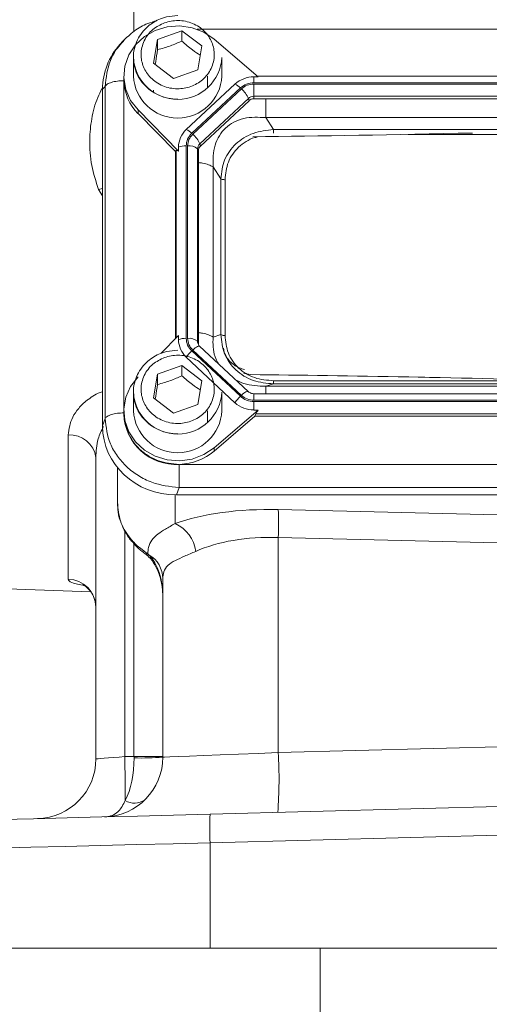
# Model space of a CAD drawing. Header units: inches. Extents: x 0.3 to 33.9, y 0.2 to 21.6.
# Tile 10 of 27: x 21 to 22.9, y 4.8 to 8.9. Entities that reach past the tile are written whole.
import ezdxf

# ---------------------------------------------------------------- set-up
doc = ezdxf.new("R2010")
doc.units = ezdxf.units.IN
doc.header["$MEASUREMENT"] = 0

msp = doc.modelspace()

# ---------------------------------------------------------------- linework, layer by layer
at = {"color": 8, "linetype": 'Continuous', "lineweight": 15}
for p, q in [((21.4483, 8.8598), (21.4483, 10.1421)), ((24.8698, 8.8693), (21.7131, 8.8693)), ((21.4061, 8.651), (21.4061, 7.2817)), ((24.0428, 8.4291), (22.5951, 8.4291)), ((21.625, 8.3618), (21.625, 7.5783)), ((21.3, 8.1995), (21.317, 8.2038)), ((21.317, 8.1731), (21.3, 8.1995)), ((22.0319, 7.399), (23.2697, 7.399)), ((21.9498, 7.3445), (21.9498, 7.3175)), ((21.6202, 6.9212), (21.6202, 6.8014)), ((21.4096, 6.7706), (21.4096, 5.8261)), ((21.4483, 5.8271), (21.4483, 6.7171))]:
    msp.add_line(p, q, dxfattribs=at)
at = {"color": 7, "linetype": 'Continuous', "lineweight": 15}
for p, q in [((21.547, 8.8268), (21.6479, 8.8629)), ((21.6479, 8.8629), (21.7318, 8.7995)), ((21.6479, 8.8629), (21.6479, 8.8199)), ((21.4016, 8.8193), (21.3902, 8.8067)), ((21.4079, 8.8242), (21.4027, 8.8183)), ((21.5301, 8.7272), (21.547, 8.8268)), ((21.547, 8.7838), (21.547, 8.8268)), ((21.9676, 8.6707), (21.783, 8.8286)), ((21.7318, 8.7995), (21.7149, 8.6999)), ((21.446, 8.7519), (21.446, 8.6737)), ((21.816, 8.6737), (21.816, 8.7519)), ((21.6141, 8.6637), (21.5301, 8.7272)), ((21.7149, 8.6999), (21.6141, 8.6637)), ((21.406, 8.6737), (21.406, 8.6594)), ((21.406, 8.6594), (21.406, 8.6542)), ((21.756, 8.6245), (21.756, 8.6737)), ((21.9498, 8.6707), (21.9676, 8.6707)), ((21.9498, 8.646), (21.9498, 8.6707)), ((24.672, 8.673), (21.9649, 8.673)), ((21.3274, 8.6305), (21.317, 8.619)), ((21.317, 8.619), (21.317, 7.2098)), ((21.3274, 8.6305), (21.3274, 7.2406)), ((21.5295, 8.6146), (21.5298, 8.6073)), ((21.8704, 8.64), (21.6671, 8.4502)), ((21.8931, 8.6241), (21.6899, 8.4344)), ((21.8975, 8.6201), (21.6942, 8.4303)), ((24.6872, 8.646), (21.9498, 8.646)), ((24.6872, 8.6403), (21.9498, 8.6403)), ((21.9498, 8.6403), (21.9498, 8.5893)), ((21.9267, 8.5804), (21.7234, 8.3906)), ((21.9292, 8.5707), (21.726, 8.3809)), ((21.9292, 8.5707), (21.9267, 8.5804)), ((24.6872, 8.5893), (21.9498, 8.5893)), ((21.9498, 8.5893), (21.9498, 8.5786)), ((24.6872, 8.5786), (21.9498, 8.5786)), ((21.4651, 8.5318), (21.6342, 8.3595)), ((21.4651, 8.5318), (21.4651, 8.5175)), ((21.6215, 8.3582), (21.4651, 8.5175)), ((21.9999, 8.4997), (22.0319, 8.4499)), ((24.6371, 8.4997), (21.9999, 8.4997)), ((24.605, 8.4499), (22.0319, 8.4499)), ((21.6342, 8.3595), (21.6342, 8.3761)), ((21.6664, 8.3815), (21.6664, 7.5763)), ((21.6725, 8.3815), (21.6725, 7.5763)), ((21.7139, 8.3691), (21.7139, 7.5639)), ((21.7175, 8.3618), (21.7139, 8.3691)), ((21.726, 8.3809), (21.7234, 8.3906)), ((21.6215, 8.3582), (21.625, 8.3618)), ((21.6215, 8.3582), (21.6215, 7.5746)), ((21.7175, 8.3618), (21.7175, 7.5566)), ((21.779, 8.2935), (21.779, 7.5819)), ((21.8111, 8.2437), (21.779, 8.2935)), ((21.8111, 8.2437), (21.8111, 7.592)), ((21.8293, 8.2399), (21.8293, 7.5882)), ((21.6342, 7.5876), (21.5608, 7.5128)), ((21.6342, 7.5876), (21.6342, 7.571)), ((21.8111, 7.592), (21.779, 7.5819)), ((21.7175, 7.5566), (21.7139, 7.5639)), ((21.9261, 7.3534), (21.7228, 7.5432)), ((21.6899, 7.5235), (21.8931, 7.3337)), ((21.6942, 7.5275), (21.8975, 7.3378)), ((21.547, 7.4264), (21.6479, 7.4625)), ((21.6479, 7.4625), (21.7318, 7.3991)), ((21.6479, 7.4625), (21.6479, 7.4195)), ((21.6671, 7.4969), (21.8704, 7.3071)), ((21.5301, 7.3268), (21.547, 7.4264)), ((21.547, 7.3834), (21.547, 7.4264)), ((21.9365, 7.4245), (21.9081, 7.4293)), ((21.7318, 7.3991), (21.7149, 7.2995)), ((22.0319, 7.3858), (21.9999, 7.3758)), ((21.9999, 7.3758), (24.6371, 7.3758)), ((22.0319, 7.3858), (24.605, 7.3858)), ((22.665, 7.4133), (22.6363, 7.4139)), ((21.446, 7.3515), (21.446, 7.2734)), ((21.816, 7.2734), (21.816, 7.3515)), ((24.6872, 7.3445), (21.9498, 7.3445)), ((21.6141, 7.2634), (21.5301, 7.3268)), ((21.7149, 7.2995), (21.6141, 7.2634)), ((21.9498, 7.3175), (24.6872, 7.3175)), ((21.9498, 7.2764), (21.9498, 7.3118)), ((21.9498, 7.3118), (24.6872, 7.3118)), ((21.406, 7.2734), (21.406, 7.259)), ((21.756, 7.2242), (21.756, 7.2734)), ((21.783, 7.1185), (21.9676, 7.2764)), ((21.9676, 7.2764), (21.9498, 7.2764)), ((21.9536, 7.2502), (21.9575, 7.2608)), ((21.9575, 7.2608), (24.6794, 7.2608)), ((21.317, 7.2098), (21.3274, 7.2406)), ((21.9536, 7.2502), (21.783, 7.1042)), ((21.9536, 7.2502), (24.6833, 7.2502)), ((21.1732, 6.5691), (21.1732, 7.1719)), ((21.783, 7.1185), (21.783, 7.1042)), ((21.289, 5.8166), (21.289, 7.078)), ((21.6399, 7.0491), (24.997, 7.0491)), ((21.379, 7.0277), (21.379, 7.0352)), ((21.379, 7.0277), (21.379, 6.8875)), ((21.6262, 6.9211), (21.6366, 6.9519)), ((21.6366, 6.9519), (25.0003, 6.9519)), ((21.6262, 6.9211), (25.0107, 6.9211)), ((22.0515, 6.8598), (23.319, 6.8294)), ((23.319, 6.7128), (22.0515, 6.7432)), ((22.0515, 6.7432), (22.0515, 5.8429)), ((21.4937, 6.6756), (21.5012, 6.6702)), ((21.5057, 6.6753), (21.5109, 6.6701)), ((19.7703, 6.5685), (21.2679, 6.5162)), ((21.569, 5.8239), (21.569, 6.5716)), ((22.0515, 5.8429), (23.319, 5.876)), ((21.4096, 5.8261), (21.4483, 5.8271)), ((21.4483, 5.8271), (21.569, 5.8271)), ((21.7666, 5.5855), (23.319, 5.6262)), ((23.319, 5.5062), (21.7666, 5.4656)), ((21.7666, 5.4656), (21.7666, 5.0249)), ((21.7666, 5.0249), (20.8955, 5.0249)), ((23.319, 5.0249), (21.7666, 5.0249)), ((22.2273, 5.0249), (22.2273, 4.06))]:
    msp.add_line(p, q, dxfattribs=at)
at = {"color": 7, "linetype": 'Continuous', "lineweight": 15, "flags": 128}
for points in [[(21.783, 8.8286), (21.7402, 8.8574), (21.6914, 8.8761), (21.6393, 8.8836), (21.5867, 8.8797), (21.5366, 8.8644), (21.4916, 8.8387), (21.4543, 8.8038), (21.4267, 8.7619), (21.4104, 8.7151), (21.4061, 8.666), (21.4142, 8.6173), (21.4343, 8.5718), (21.4651, 8.5318)], [(21.4651, 7.4153), (21.4343, 7.3753), (21.4142, 7.3298), (21.4061, 7.2811), (21.4104, 7.232), (21.4267, 7.1852), (21.4543, 7.1433), (21.4916, 7.1084), (21.5366, 7.0827), (21.5867, 7.0674), (21.6393, 7.0635), (21.6914, 7.071), (21.7402, 7.0897), (21.783, 7.1185)], [(21.289, 5.8166), (21.2913, 5.8168), (21.2981, 5.8173), (21.3091, 5.8182), (21.3241, 5.8193), (21.3423, 5.8208), (21.3631, 5.8224), (21.3858, 5.8242), (21.4096, 5.8261)], [(21.569, 5.8239), (21.5762, 5.8242), (21.5978, 5.825), (21.6331, 5.8264), (21.681, 5.8283), (21.7402, 5.8306), (21.809, 5.8333), (21.8853, 5.8363), (21.9669, 5.8395), (22.0515, 5.8429)], [(19.9358, 5.5376), (19.942, 5.5378), (19.9606, 5.5383), (19.9915, 5.5391), (20.0344, 5.5402), (20.089, 5.5416), (20.1551, 5.5433), (20.2321, 5.5454), (20.3196, 5.5477), (20.417, 5.5502), (20.5236, 5.553), (20.6388, 5.556), (20.7617, 5.5592), (20.8916, 5.5626), (21.0276, 5.5662), (21.1688, 5.5699), (21.3143, 5.5737), (21.463, 5.5776), (21.6142, 5.5816), (21.7666, 5.5855)], [(21.7666, 5.4656), (21.6125, 5.4618), (21.4596, 5.458), (21.3089, 5.4543), (21.1612, 5.4507), (21.0175, 5.4471), (20.8785, 5.4437), (20.7451, 5.4404), (20.6181, 5.4373), (20.4983, 5.4344), (20.3864, 5.4316), (20.283, 5.4291), (20.1887, 5.4267), (20.1042, 5.4247), (20.0299, 5.4228), (19.9662, 5.4213), (19.9136, 5.42), (19.8724, 5.419), (19.8428, 5.4182), (19.8249, 5.4178), (19.819, 5.4176)]]:
    msp.add_lwpolyline(points, dxfattribs=at)
at = {"color": 8, "linetype": 'Continuous', "lineweight": 15, "flags": 128}
for points in [[(21.7228, 7.5432), (21.7221, 7.5437), (21.7199, 7.544), (21.7169, 7.5434), (21.7133, 7.5418), (21.709, 7.5394), (21.7043, 7.5361), (21.6993, 7.5321), (21.6942, 7.5275)], [(21.8975, 7.3378), (21.9026, 7.3423), (21.9076, 7.3463), (21.9123, 7.3496), (21.9166, 7.3521), (21.9202, 7.3536), (21.9232, 7.3542), (21.9254, 7.3539), (21.9261, 7.3534)], [(21.444, 6.7268), (21.4418, 6.7245), (21.4417, 6.7241)], [(21.5057, 6.6753), (21.4988, 6.6743), (21.4939, 6.676)]]:
    msp.add_lwpolyline(points, dxfattribs=at)
at = {"color": 7, "linetype": 'Continuous', "lineweight": 15}
for centre, radius, start, end in [((21.6309, 8.7613), 0.1853, 183.4354, 357.0865), ((21.631, 8.6831), 0.1852, 182.8938, 357.1062), ((21.9491, 8.5543), 0.1163, 89.6929, 132.5903), ((21.609, 8.6608), 0.2031, 182.7504, 224.87), ((21.8403, 8.5727), 0.0737, 44.2742, 65.9514), ((21.8269, 8.5375), 0.1086, 23.2246, 49.4758), ((21.9496, 8.5555), 0.0338, 89.695, 132.5881), ((21.9496, 8.5486), 0.0301, 89.6951, 132.5887), ((21.7357, 8.3755), 0.1014, 132.5246, 179.6234), ((21.6371, 8.3829), 0.0737, 44.2746, 65.951), ((21.6236, 8.3477), 0.1086, 23.2235, 49.4763), ((21.6643, 8.2952), 0.0863, 88.5956, 110.3764), ((21.6796, 8.33), 0.052, 48.7377, 97.7897), ((21.7433, 8.3689), 0.0294, 132.5245, 179.6234), ((21.7437, 8.3616), 0.0262, 132.5248, 179.6231), ((21.6643, 7.4901), 0.0863, 88.5949, 110.3761), ((21.7357, 7.5716), 0.1014, 180.3768, 227.4751), ((21.6796, 7.5248), 0.052, 48.7363, 97.7911), ((21.7431, 7.5567), 0.0257, 180.1054, 209.1045), ((21.7923, 7.4129), 0.1508, 132.8088, 146.1445), ((21.6309, 7.3609), 0.1853, 183.4354, 357.0864), ((21.9956, 7.2231), 0.1507, 132.8083, 146.145), ((21.9491, 7.3928), 0.1163, 227.4103, 270.3065), ((21.624, 7.2669), 0.2182, 182.0658, 273.2964), ((21.631, 7.2827), 0.1852, 182.8938, 357.1062), ((21.1815, 7.0639), 0.1084, 7.4985, 94.4384), ((21.6323, 7.2825), 0.2335, 271.8766, 310.1963), ((20.3214, 6.8015), 1.7311, 358.0696, 1.9304), ((21.5578, 6.6651), 0.15, 7.5633, 65.4087), ((21.4538, 6.5701), 0.1152, 0.7254, 60.2801), ((21.17, 6.4502), 0.1189, 0.4589, 88.4953), ((21.039, 5.8166), 0.25, 271.5, 0), ((21.319, 5.8239), 0.25, 271.5, 0), ((16.2045, 5.6776), 5.2072, 359.617, 1.6337), ((21.4778, 7.0009), 1.1805, 268.572, 274.4279), ((20.2579, 5.7335), 1.7969, 355.5124, 3.4878), ((21.451, 5.705), 0.0736, 237.6853, 305.3145), ((22.9132, 5.5256), 1.1482, 177.0056, 182.9944)]:
    msp.add_arc(centre, radius, start, end, dxfattribs=at)
at = {"color": 8, "linetype": 'Continuous', "lineweight": 15}
for centre, radius, start, end in [((21.7427, 7.564), 0.0288, 180.0897, 209.3232), ((21.5067, 6.6822), 0.0128, 233.3198, 289.2329)]:
    msp.add_arc(centre, radius, start, end, dxfattribs=at)
at = {"color": 7, "linetype": 'Continuous', "lineweight": 15}
for centre, major_axis, ratio, start_param, end_param in [((21.6358, 8.6101), (0.313, -0.0656), 0.927683, 2.642019, 3.333612), ((23.8938, 8.5759), (3.4384, 0.1121), 0.032567, 4.108742, 4.407208), ((21.6664, 8.317), (-0.0413, 0.0448), 0.170211, 5.767586, 6.291275), ((23.8938, 7.2686), (3.4384, -0.1121), 0.032567, 1.739821, 2.177444), ((22.0027, 7.2968), (0.0452, 0.0412), 0.184584, 2.276832, 2.800522), ((21.6358, 7.2188), (0.313, 0.0656), 0.927683, 2.949574, 4.490212), ((22.0733, 6.6192), (0.6249, -0.0274), 0.383235, 1.622509, 2.398549), ((22.069, 6.5026), (0.4998, -0.0303), 0.478472, 1.634733, 2.410774), ((21.444, 6.4974), (0, 0.2045), 0.611254, 4.712389, 5.718047), ((21.319, 5.8239), (-0.0065, 0.2499), 0.517444, 3.888295, 4.686209), ((21.444, 5.8272), (-0.0033, 0.25), 0.017441, 4.686437, 4.711704)]:
    msp.add_ellipse(centre, major_axis=major_axis, ratio=ratio, start_param=start_param, end_param=end_param, dxfattribs=at)
for points, knots in [([(21.5432, 8.9054), (21.5306, 8.9018), (21.4972, 8.8923), (21.4479, 8.8636), (21.417, 8.834), (21.4016, 8.8192)], [0, 0, 0, 0, 0.230551, 0.615651, 1, 1, 1, 1]), ([(21.631, 8.9267), (21.6154, 8.9257), (21.5936, 8.9243), (21.563, 8.915), (21.538, 8.9041), (21.5109, 8.8862), (21.4863, 8.8626), (21.4655, 8.833), (21.4515, 8.7983), (21.445, 8.7696), (21.4466, 8.7534), (21.4469, 8.7501)], [0, 0, 0, 0, 0.159957, 0.224205, 0.33095, 0.442386, 0.562768, 0.689969, 0.82379, 0.964719, 1, 1, 1, 1]), ([(21.5761, 8.8967), (21.5948, 8.9013), (21.6236, 8.9085), (21.6637, 8.9038), (21.6936, 8.8948), (21.721, 8.8801), (21.751, 8.8552), (21.7773, 8.8158), (21.786, 8.77), (21.7815, 8.7328), (21.7717, 8.7048), (21.756, 8.6793), (21.7294, 8.6513), (21.6871, 8.6268), (21.6382, 8.6186), (21.5983, 8.6228), (21.5683, 8.6319), (21.541, 8.6466), (21.5109, 8.6715), (21.4847, 8.7109), (21.4759, 8.7566), (21.4804, 8.7939), (21.4902, 8.8219), (21.506, 8.8473), (21.5324, 8.8758), (21.5589, 8.8885), (21.5761, 8.8967)], [0, 0, 0, 0, 0.059864, 0.09209, 0.125, 0.15791, 0.190136, 0.25, 0.309864, 0.34209, 0.375, 0.40791, 0.440136, 0.5, 0.559864, 0.59209, 0.625, 0.65791, 0.690136, 0.75, 0.809864, 0.84209, 0.875, 0.90791, 0.940136, 1, 1, 1, 1]), ([(21.547, 8.7838), (21.5651, 8.7887), (21.5987, 8.7978), (21.6323, 8.8129), (21.6479, 8.8199)], [0, 0, 0, 0, 0.534747, 1, 1, 1, 1]), ([(21.6479, 8.8199), (21.6629, 8.807), (21.6887, 8.7846), (21.7144, 8.7679), (21.7253, 8.7609)], [0, 0, 0, 0, 0.580035, 1, 1, 1, 1]), ([(21.5369, 8.7221), (21.5377, 8.7262), (21.5411, 8.7447), (21.5444, 8.7667), (21.547, 8.7838)], [0, 0, 0, 0, 0.221925, 1, 1, 1, 1]), ([(21.4469, 8.7501), (21.4472, 8.7395), (21.448, 8.7157), (21.4606, 8.6803), (21.4814, 8.6465), (21.5087, 8.619), (21.5375, 8.5999), (21.5653, 8.5878), (21.5955, 8.5791), (21.6176, 8.5778), (21.631, 8.577)], [0, 0, 0, 0, 0.115628, 0.260128, 0.403267, 0.54288, 0.671888, 0.768522, 0.860951, 1, 1, 1, 1]), ([(21.406, 8.6542), (21.3967, 8.6538), (21.3781, 8.6531), (21.3537, 8.6478), (21.335, 8.6401), (21.3299, 8.6337), (21.3274, 8.6305)], [0, 0, 0, 0, 0.2499998, 0.4999989, 0.7500005, 1, 1, 1, 1]), ([(21.8931, 8.6241), (21.9014, 8.6304), (21.9179, 8.643), (21.9392, 8.645), (21.9498, 8.646)], [0, 0, 0, 0, 0.5000001, 1, 1, 1, 1]), ([(21.8975, 8.6201), (21.9051, 8.6259), (21.9204, 8.6375), (21.94, 8.6394), (21.9498, 8.6403)], [0, 0, 0, 0, 0.500001, 1, 1, 1, 1]), ([(21.9999, 8.4997), (21.9684, 8.5013), (21.9218, 8.5037), (21.8654, 8.4824), (21.8302, 8.4578), (21.8033, 8.4245), (21.7788, 8.3702), (21.779, 8.3244), (21.779, 8.2935)], [0, 0, 0, 0, 0.257397, 0.381602, 0.5, 0.618394, 0.742603, 1, 1, 1, 1]), ([(22.0319, 8.4499), (22.0029, 8.4467), (21.9592, 8.4419), (21.9073, 8.4164), (21.8732, 8.3908), (21.8459, 8.3591), (21.8188, 8.3109), (21.8142, 8.2705), (21.8111, 8.2437)], [0, 0, 0, 0, 0.248977, 0.376059, 0.5, 0.623945, 0.751022, 1, 1, 1, 1]), ([(21.6664, 8.3815), (21.6675, 8.3914), (21.6697, 8.4112), (21.6831, 8.4266), (21.6899, 8.4344)], [0, 0, 0, 0, 0.5, 1, 1, 1, 1]), ([(21.6725, 8.3815), (21.6735, 8.3906), (21.6756, 8.4089), (21.688, 8.4232), (21.6942, 8.4303)], [0, 0, 0, 0, 0.499998, 1, 1, 1, 1]), ([(21.8293, 8.2399), (21.8274, 8.24), (21.8238, 8.2401), (21.8187, 8.2409), (21.8142, 8.2421), (21.8121, 8.2431), (21.8111, 8.2437)], [0, 0, 0, 0, 0.249993, 0.500003, 0.750004, 1, 1, 1, 1]), ([(21.8111, 7.592), (21.8142, 7.5646), (21.8188, 7.5234), (21.8459, 7.4747), (21.8732, 7.4428), (21.9073, 7.4174), (21.9592, 7.3923), (22.0029, 7.3884), (22.0319, 7.3858)], [0, 0, 0, 0, 0.248977, 0.376059, 0.5, 0.623946, 0.751023, 1, 1, 1, 1]), ([(21.8293, 7.5882), (21.8274, 7.5883), (21.8238, 7.5884), (21.8187, 7.5891), (21.8142, 7.5903), (21.8121, 7.5914), (21.8111, 7.592)], [0, 0, 0, 0, 0.249993, 0.500003, 0.750004, 1, 1, 1, 1]), ([(21.8293, 7.5882), (21.8317, 7.5631), (21.8353, 7.5252), (21.8597, 7.4802), (21.8848, 7.4509), (21.9162, 7.4274), (21.9645, 7.4046), (22.005, 7.4013), (22.0319, 7.399)], [0, 0, 0, 0, 0.250062, 0.376147, 0.5, 0.62379, 0.749938, 1, 1, 1, 1]), ([(21.6899, 7.5235), (21.6831, 7.5312), (21.6697, 7.5467), (21.6675, 7.5665), (21.6664, 7.5763)], [0, 0, 0, 0, 0.499998, 1, 1, 1, 1]), ([(21.6942, 7.5275), (21.688, 7.5347), (21.6756, 7.5489), (21.6735, 7.5672), (21.6725, 7.5763)], [0, 0, 0, 0, 0.5000001, 1, 1, 1, 1]), ([(21.631, 7.5263), (21.6154, 7.5253), (21.5936, 7.5239), (21.563, 7.5146), (21.538, 7.5037), (21.5109, 7.4858), (21.4863, 7.4622), (21.4655, 7.4327), (21.4515, 7.3979), (21.445, 7.3693), (21.4466, 7.353), (21.4469, 7.3498)], [0, 0, 0, 0, 0.1599568, 0.2242056, 0.33095, 0.442386, 0.562768, 0.6899691, 0.8237912, 0.9647194, 1, 1, 1, 1]), ([(21.5761, 7.4963), (21.5948, 7.501), (21.6236, 7.5081), (21.6637, 7.5034), (21.6936, 7.4944), (21.721, 7.4797), (21.751, 7.4548), (21.7773, 7.4154), (21.786, 7.3697), (21.7815, 7.3324), (21.7717, 7.3044), (21.756, 7.2789), (21.7294, 7.2509), (21.6871, 7.2264), (21.6382, 7.2182), (21.5983, 7.2224), (21.5683, 7.2315), (21.541, 7.2462), (21.5109, 7.2711), (21.4847, 7.3105), (21.4759, 7.3563), (21.4804, 7.3935), (21.4902, 7.4215), (21.506, 7.4469), (21.5324, 7.4754), (21.5589, 7.4881), (21.5761, 7.4963)], [0, 0, 0, 0, 0.059864, 0.09209, 0.125, 0.15791, 0.190136, 0.25, 0.309864, 0.34209, 0.375, 0.40791, 0.440136, 0.5, 0.559864, 0.59209, 0.625, 0.65791, 0.690136, 0.75, 0.809864, 0.84209, 0.875, 0.90791, 0.940136, 1, 1, 1, 1]), ([(21.9105, 7.4457), (21.9028, 7.4481), (21.8856, 7.4534), (21.8653, 7.4657), (21.8476, 7.4807), (21.8335, 7.5005), (21.8246, 7.518), (21.8231, 7.5318), (21.8227, 7.5353)], [0, 0, 0, 0, 0.116964, 0.263132, 0.435168, 0.639463, 0.908426, 1, 1, 1, 1]), ([(21.547, 7.3834), (21.5651, 7.3883), (21.5987, 7.3974), (21.6323, 7.4125), (21.6479, 7.4195)], [0, 0, 0, 0, 0.534747, 1, 1, 1, 1]), ([(21.6479, 7.4195), (21.6629, 7.4066), (21.6887, 7.3843), (21.7144, 7.3675), (21.7253, 7.3605)], [0, 0, 0, 0, 0.580034, 1, 1, 1, 1]), ([(21.5369, 7.3217), (21.5377, 7.3258), (21.5411, 7.3443), (21.5444, 7.3663), (21.547, 7.3834)], [0, 0, 0, 0, 0.221925, 1, 1, 1, 1]), ([(22.0319, 7.399), (22.0319, 7.3973), (22.0319, 7.394), (22.0319, 7.3901), (22.0319, 7.3871), (22.0319, 7.3862), (22.0319, 7.3858)], [0, 0, 0, 0, 0.250002, 0.500002, 0.750016, 1, 1, 1, 1]), ([(21.4469, 7.3498), (21.4472, 7.3392), (21.448, 7.3153), (21.4606, 7.28), (21.4814, 7.2461), (21.5087, 7.2186), (21.5375, 7.1995), (21.5653, 7.1874), (21.5955, 7.1787), (21.6176, 7.1774), (21.631, 7.1767)], [0, 0, 0, 0, 0.115628, 0.260129, 0.403268, 0.54288, 0.671888, 0.768522, 0.860951, 1, 1, 1, 1]), ([(21.9498, 7.3118), (21.9392, 7.3128), (21.9179, 7.3149), (21.9014, 7.3274), (21.8931, 7.3337)], [0, 0, 0, 0, 0.500001, 1, 1, 1, 1]), ([(21.9498, 7.3175), (21.94, 7.3185), (21.9204, 7.3204), (21.9051, 7.332), (21.8975, 7.3378)], [0, 0, 0, 0, 0.5, 1, 1, 1, 1]), ([(21.9498, 7.3445), (21.946, 7.3448), (21.9408, 7.3452), (21.9339, 7.348), (21.9293, 7.3504), (21.927, 7.3528), (21.9262, 7.3536)], [0, 0, 0, 0, 0.401119, 0.567801, 0.84653, 1, 1, 1, 1]), ([(21.3274, 7.2406), (21.3299, 7.2438), (21.335, 7.2503), (21.3537, 7.258), (21.3781, 7.2633), (21.3967, 7.2639), (21.406, 7.2643)], [0, 0, 0, 0, 0.250001, 0.499999, 0.749999, 1, 1, 1, 1]), ([(21.408, 7.2552), (21.4107, 7.2311), (21.4152, 7.1924), (21.4425, 7.145), (21.472, 7.1106), (21.5088, 7.083), (21.5626, 7.0563), (21.6074, 7.052), (21.6366, 7.0491)], [0, 0, 0, 0, 0.219462, 0.351506, 0.485911, 0.620316, 0.752359, 1, 1, 1, 1]), ([(21.3274, 7.2406), (21.3317, 7.2047), (21.3384, 7.1494), (21.3772, 7.0829), (21.4168, 7.0374), (21.4657, 7.0003), (21.5375, 6.9636), (21.5976, 6.9565), (21.6366, 6.9519)], [0, 0, 0, 0, 0.240418, 0.371173, 0.5, 0.62883, 0.759582, 1, 1, 1, 1]), ([(21.6366, 7.049), (21.6366, 7.04), (21.6366, 7.0219), (21.6366, 6.9939), (21.6366, 6.9687), (21.6366, 6.9575), (21.6366, 6.9519)], [0, 0, 0, 0, 0.25, 0.499999, 0.75, 1, 1, 1, 1]), ([(21.379, 6.8875), (21.3816, 6.8621), (21.3867, 6.8115), (21.417, 6.7581), (21.4391, 6.7324), (21.444, 6.7268)], [0, 0, 0, 0, 0.440118, 0.8775, 1, 1, 1, 1]), ([(21.3803, 6.8841), (21.3801, 6.8766), (21.3796, 6.8529), (21.3894, 6.8134), (21.4092, 6.7686), (21.4279, 6.7386), (21.4407, 6.7256), (21.4421, 6.7242)], [0, 0, 0, 0, 0.129022, 0.40799, 0.689512, 0.967843, 1, 1, 1, 1]), ([(21.5057, 6.6753), (21.5064, 6.6843), (21.508, 6.7051), (21.5212, 6.7322), (21.5456, 6.7564), (21.5784, 6.7779), (21.6062, 6.7936), (21.6202, 6.8014)], [0, 0, 0, 0, 0.1716433, 0.3962961, 0.6242609, 0.8108664, 1, 1, 1, 1]), ([(21.4423, 6.7247), (21.4452, 6.7209), (21.4577, 6.7046), (21.4762, 6.6889), (21.4914, 6.678), (21.494, 6.6761)], [0, 0, 0, 0, 0.198146, 0.866348, 1, 1, 1, 1]), ([(21.444, 6.7268), (21.4451, 6.7256), (21.4631, 6.706), (21.485, 6.6902), (21.5057, 6.6753)], [0, 0, 0, 0, 0.061955, 1, 1, 1, 1]), ([(21.7065, 6.6848), (21.6904, 6.6778), (21.6579, 6.6637), (21.6183, 6.6469), (21.5882, 6.6273), (21.5715, 6.6029), (21.5697, 6.5812), (21.569, 6.5716)], [0, 0, 0, 0, 0.191641, 0.387773, 0.602568, 0.823877, 1, 1, 1, 1]), ([(21.4991, 6.6719), (21.5027, 6.6688), (21.5171, 6.6561), (21.538, 6.6272), (21.5575, 6.5829), (21.5675, 6.5382), (21.5686, 6.509), (21.569, 6.4974)], [0, 0, 0, 0, 0.0710724, 0.2916854, 0.5439369, 0.8191936, 1, 1, 1, 1]), ([(21.2332, 6.5458), (21.233, 6.5459), (21.2321, 6.5462), (21.2386, 6.5435), (21.2523, 6.5342), (21.2697, 6.5161), (21.2832, 6.4898), (21.2899, 6.4665), (21.2884, 6.4536), (21.2881, 6.4514)], [0, 0, 0, 0, 0.060912, 0.204959, 0.356513, 0.54206, 0.744698, 0.957285, 1, 1, 1, 1]), ([(21.4116, 5.6428), (21.4033, 5.6259), (21.3943, 5.6077), (21.3744, 5.5895), (21.3613, 5.5814), (21.3454, 5.5764), (21.3366, 5.5749), (21.3317, 5.5743), (21.329, 5.5741), (21.3275, 5.5741), (21.3266, 5.574), (21.3262, 5.574), (21.326, 5.574), (21.3258, 5.574), (21.3256, 5.574), (21.3255, 5.574)], [0, 0, 0, 0, 0.426251, 0.457294, 0.712383, 0.842296, 0.912356, 0.951017, 0.972554, 0.984603, 0.991356, 0.995146, 0.996108, 0.996742, 1, 1, 1, 1])]:
    msp.add_open_spline(points, degree=3, knots=knots, dxfattribs=at)
at = {"color": 8, "linetype": 'Continuous', "lineweight": 15}
for points, knots in [([(21.4027, 8.8183), (21.3945, 8.8094), (21.3725, 8.7856), (21.3389, 8.7239), (21.3319, 8.6672), (21.3274, 8.6305)], [0, 0, 0, 0, 0.173272, 0.464502, 1, 1, 1, 1]), ([(21.3, 8.1995), (21.2894, 8.2325), (21.2679, 8.2994), (21.2602, 8.4), (21.2697, 8.496), (21.288, 8.5688), (21.3083, 8.609), (21.3145, 8.6212)], [0, 0, 0, 0, 0.243186, 0.493944, 0.697975, 0.9078, 1, 1, 1, 1]), ([(21.9999, 8.5786), (21.9999, 8.5712), (21.9999, 8.5533), (21.9999, 8.5256), (21.9999, 8.5083), (21.9999, 8.4997)], [0, 0, 0, 0, 0.262072, 0.631038, 1, 1, 1, 1]), ([(22.0319, 8.4499), (22.0319, 8.4483), (22.0319, 8.4453), (22.0319, 8.4403), (22.0319, 8.4369), (22.0319, 8.4354)], [0, 0, 0, 0, 0.3550556, 0.7101041, 1, 1, 1, 1]), ([(21.9629, 8.4179), (21.9596, 8.4174), (21.9429, 8.4152), (21.9164, 8.4), (21.8848, 8.3774), (21.8597, 8.3479), (21.8353, 8.3029), (21.8317, 8.2651), (21.8293, 8.2399)], [0, 0, 0, 0, 0.040338, 0.201684, 0.360173, 0.518581, 0.680008, 1, 1, 1, 1]), ([(21.779, 8.2935), (21.7731, 8.2966), (21.7612, 8.3027), (21.7393, 8.309), (21.7235, 8.3111), (21.7175, 8.3118)], [0, 0, 0, 0, 0.38314, 0.766285, 1, 1, 1, 1]), ([(21.779, 7.5819), (21.7731, 7.585), (21.7612, 7.5912), (21.7393, 7.5974), (21.7235, 7.5995), (21.7175, 7.6003)], [0, 0, 0, 0, 0.383141, 0.766283, 1, 1, 1, 1]), ([(21.779, 7.5819), (21.7783, 7.5539), (21.7774, 7.5152), (21.7963, 7.4796), (21.8015, 7.4697)], [0, 0, 0, 0, 0.72314, 1, 1, 1, 1]), ([(21.8743, 7.4018), (21.8851, 7.3967), (21.9243, 7.378), (21.9682, 7.3767), (21.9999, 7.3758)], [0, 0, 0, 0, 0.276862, 1, 1, 1, 1]), ([(21.9999, 7.3758), (21.9999, 7.3733), (21.9999, 7.3682), (21.9999, 7.3563), (21.9999, 7.3465), (21.9999, 7.3445)], [0, 0, 0, 0, 0.441546, 0.883089, 1, 1, 1, 1]), ([(21.1732, 7.1719), (21.1767, 7.1971), (21.1821, 7.2353), (21.2155, 7.2839), (21.24, 7.308), (21.2718, 7.3318), (21.2922, 7.3467), (21.3164, 7.3525), (21.317, 7.3527)], [0, 0, 0, 0, 0.363364, 0.552451, 0.741257, 0.762988, 0.994203, 1, 1, 1, 1]), ([(21.321, 7.2078), (21.3125, 7.1906), (21.2919, 7.1488), (21.2901, 7.1042), (21.289, 7.078)], [0, 0, 0, 0, 0.412829, 1, 1, 1, 1]), ([(21.2325, 6.5437), (21.2233, 6.5452), (21.1957, 6.5499), (21.1768, 6.5589), (21.1741, 6.5664), (21.1732, 6.5691)], [0, 0, 0, 0, 0.241219, 0.724637, 1, 1, 1, 1])]:
    msp.add_open_spline(points, degree=3, knots=knots, dxfattribs=at)

doc.saveas('drawing.dxf')
